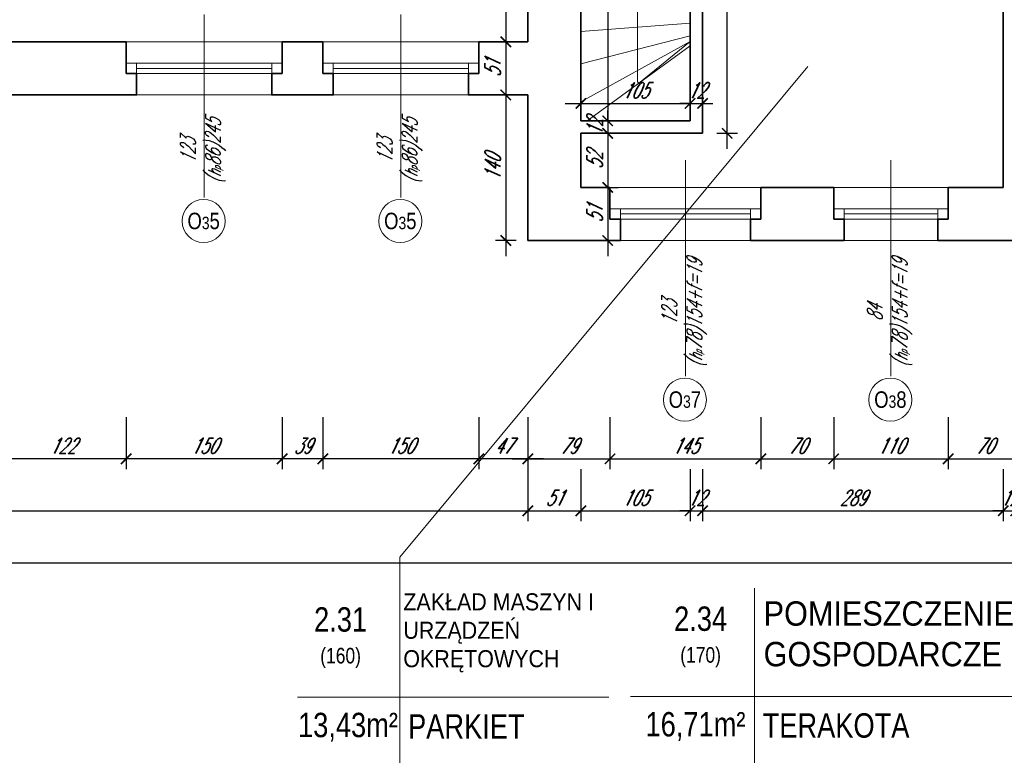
# Model space of a CAD drawing. Header units: millimetres. Extents: x 402 to 79005, y -7782 to 89952.
# Tile 104 of 256: x 23627 to 24573, y 23331 to 24038. Entities that reach past the tile are written whole.
import ezdxf

# ---------------------------------------------------------------- set-up
doc = ezdxf.new("R2010")
doc.units = ezdxf.units.MM
doc.header["$LTSCALE"] = 10
doc.layers.get('0').update_dxf_attribs({"lineweight": 0})
doc.layers.get('Defpoints').update_dxf_attribs({"color": 253})
for name, color, linetype, lineweight in [('01 parter - ściany', 253, 'Continuous', 35), ('03-01_okna', 253, 'Continuous', 15), ('03-02_schody', 253, 'Continuous', 5), ('04-1_widok', 253, 'Continuous', 5), ('05-01_wymiary', 253, 'Continuous', 5), ('05-03_opis', 253, 'Continuous', 5)]:
    doc.layers.add(name, color=color, linetype=linetype, lineweight=lineweight)
doc.styles.add('ariel', font='ARIAL.TTF', dxfattribs={"width": 0.8})
doc.styles.add('ariel_wym', font='simplex.shx', dxfattribs={"width": 0.65, "oblique": 25})
doc.dimstyles.new('ariel 50', dxfattribs={"dimtxt": 15, "dimasz": 10, "dimexe": 10, "dimexo": 0, "dimgap": 5, "dimtad": 1, "dimdec": 1, "dimrnd": 0.5, "dimtxsty": 'ariel_wym', "dimblk": 'ARCHTICK', "dimcen": 2.5, "dimdle": 15, "dimazin": 0, "dimtfac": 1, "dimtdec": 1, "dimtix": 1, "dimtmove": 0, "dimatfit": 3, "dimldrblk": 'DOT', "dimfxl": 0, "dimarcsym": 0})
doc.dimstyles.new('ariel 50 wnętrze', dxfattribs={"dimtxt": 15, "dimasz": 10, "dimexe": 10, "dimexo": 0, "dimgap": 5, "dimtad": 1, "dimdec": 1, "dimrnd": 0.5, "dimtxsty": 'ariel_wym', "dimblk": 'ARCHTICK', "dimcen": 2.5, "dimdle": 15, "dimazin": 0, "dimtfac": 1, "dimtdec": 1, "dimtix": 1, "dimtmove": 0, "dimatfit": 3, "dimldrblk": 'DOT', "dimfxl": 0, "dimarcsym": 0})

# ---------------------------------------------------------------- blocks, each defined once
blk = doc.blocks.new('_ArchTick')
at = {"color": 0, "linetype": 'ByBlock', "const_width": 0.15}
blk.add_lwpolyline([(-0.5, -0.5), (0.5, 0.5)], dxfattribs=at)
blk = doc.blocks.new('*D2144')
at = {"layer": '05-01_wymiary', "color": 0, "lineweight": -2}
for p, q in [((24115, 23655.74), (24115, 23605.74)), ((24194, 23655.74), (24194, 23605.74)), ((24100, 23615.74), (24209, 23615.74))]:
    blk.add_line(p, q, dxfattribs=at)
at = {"layer": 'Defpoints', "color": 0}
for p in [(24194, 23876.69), (24115, 23825.69), (24194, 23615.74)]:
    blk.add_point(p, dxfattribs=at)
at = {"layer": '05-01_wymiary', "color": 0, "lineweight": -2, "xscale": 10, "yscale": 10, "zscale": 10, "rotation": 180}
blk.add_blockref('_ArchTick', (24115, 23615.74), dxfattribs=at)
at = {"layer": '05-01_wymiary', "color": 0, "lineweight": -2, "xscale": 10, "yscale": 10, "zscale": 10}
blk.add_blockref('_ArchTick', (24194, 23615.74), dxfattribs=at)
at = {"layer": '05-01_wymiary', "color": 0, "insert": (24154.5, 23628.24), "char_height": 15, "attachment_point": 5, "style": 'ariel_wym'}
blk.add_mtext('79', dxfattribs=at)
blk = doc.blocks.new('_Dot')
at = {"color": 0, "linetype": 'ByBlock', "lineweight": -2}
blk.add_line((-0.5, 0), (-1, 0), dxfattribs=at)
at = {"color": 0, "linetype": 'ByBlock', "const_width": 0.5}
blk.add_lwpolyline([(-0.25, 0, 1), (0.25, 0, 1)], format="xyb", close=True, dxfattribs=at)
blk = doc.blocks.new('*D2145')
at = {"layer": '05-01_wymiary', "color": 0, "lineweight": -2}
for p, q in [((24194, 23655.74), (24194, 23605.74)), ((24339, 23655.74), (24339, 23605.74)), ((24179, 23615.74), (24354, 23615.74))]:
    blk.add_line(p, q, dxfattribs=at)
at = {"layer": 'Defpoints', "color": 0}
for p in [(24194, 23876.69), (24339, 23876.69), (24339, 23615.74)]:
    blk.add_point(p, dxfattribs=at)
at = {"layer": '05-01_wymiary', "color": 0, "lineweight": -2, "xscale": 10, "yscale": 10, "zscale": 10, "rotation": 180}
blk.add_blockref('_ArchTick', (24194, 23615.74), dxfattribs=at)
at = {"layer": '05-01_wymiary', "color": 0, "lineweight": -2, "xscale": 10, "yscale": 10, "zscale": 10}
blk.add_blockref('_ArchTick', (24339, 23615.74), dxfattribs=at)
at = {"layer": '05-01_wymiary', "color": 0, "insert": (24266.5, 23628.24), "char_height": 15, "attachment_point": 5, "style": 'ariel_wym'}
blk.add_mtext('145', dxfattribs=at)
blk = doc.blocks.new('*D2146')
at = {"layer": '05-01_wymiary', "color": 0, "lineweight": -2}
for p, q in [((24339, 23655.74), (24339, 23605.74)), ((24409, 23655.74), (24409, 23605.74)), ((24324, 23615.74), (24424, 23615.74))]:
    blk.add_line(p, q, dxfattribs=at)
at = {"layer": 'Defpoints', "color": 0}
for p in [(24339, 23876.69), (24409, 23876.69), (24409, 23615.74)]:
    blk.add_point(p, dxfattribs=at)
at = {"layer": '05-01_wymiary', "color": 0, "lineweight": -2, "xscale": 10, "yscale": 10, "zscale": 10, "rotation": 180}
blk.add_blockref('_ArchTick', (24339, 23615.74), dxfattribs=at)
at = {"layer": '05-01_wymiary', "color": 0, "lineweight": -2, "xscale": 10, "yscale": 10, "zscale": 10}
blk.add_blockref('_ArchTick', (24409, 23615.74), dxfattribs=at)
at = {"layer": '05-01_wymiary', "color": 0, "insert": (24374, 23628.24), "char_height": 15, "attachment_point": 5, "style": 'ariel_wym'}
blk.add_mtext('70', dxfattribs=at)
blk = doc.blocks.new('*D2147')
at = {"layer": '05-01_wymiary', "color": 0, "lineweight": -2}
for p, q in [((24409, 23655.74), (24409, 23605.74)), ((24519, 23655.74), (24519, 23605.74)), ((24394, 23615.74), (24534, 23615.74))]:
    blk.add_line(p, q, dxfattribs=at)
at = {"layer": 'Defpoints', "color": 0}
for p in [(24409, 23876.69), (24519, 23876.69), (24519, 23615.74)]:
    blk.add_point(p, dxfattribs=at)
at = {"layer": '05-01_wymiary', "color": 0, "lineweight": -2, "xscale": 10, "yscale": 10, "zscale": 10, "rotation": 180}
blk.add_blockref('_ArchTick', (24409, 23615.74), dxfattribs=at)
at = {"layer": '05-01_wymiary', "color": 0, "lineweight": -2, "xscale": 10, "yscale": 10, "zscale": 10}
blk.add_blockref('_ArchTick', (24519, 23615.74), dxfattribs=at)
at = {"layer": '05-01_wymiary', "color": 0, "insert": (24464, 23628.24), "char_height": 15, "attachment_point": 5, "style": 'ariel_wym'}
blk.add_mtext('110', dxfattribs=at)
blk = doc.blocks.new('*D2148')
at = {"layer": '05-01_wymiary', "color": 0, "lineweight": -2}
for p, q in [((24519, 23655.74), (24519, 23605.74)), ((24589, 23655.74), (24589, 23605.74)), ((24504, 23615.74), (24604, 23615.74))]:
    blk.add_line(p, q, dxfattribs=at)
at = {"layer": 'Defpoints', "color": 0}
for p in [(24519, 23876.69), (24589, 23876.69), (24589, 23615.74)]:
    blk.add_point(p, dxfattribs=at)
at = {"layer": '05-01_wymiary', "color": 0, "lineweight": -2, "xscale": 10, "yscale": 10, "zscale": 10, "rotation": 180}
blk.add_blockref('_ArchTick', (24519, 23615.74), dxfattribs=at)
at = {"layer": '05-01_wymiary', "color": 0, "lineweight": -2, "xscale": 10, "yscale": 10, "zscale": 10}
blk.add_blockref('_ArchTick', (24589, 23615.74), dxfattribs=at)
at = {"layer": '05-01_wymiary', "color": 0, "insert": (24554, 23628.24), "char_height": 15, "attachment_point": 5, "style": 'ariel_wym'}
blk.add_mtext('70', dxfattribs=at)
blk = doc.blocks.new('*D2170')
at = {"layer": '05-01_wymiary', "color": 0, "lineweight": -2}
for p, q in [((24068, 23655.74), (24068, 23605.74)), ((24115, 23655.74), (24115, 23605.74)), ((24130, 23615.74), (24053, 23615.74))]:
    blk.add_line(p, q, dxfattribs=at)
at = {"layer": 'Defpoints', "color": 0}
for p in [(24068, 24016.69), (24115, 23825.69), (24068, 23615.74)]:
    blk.add_point(p, dxfattribs=at)
at = {"layer": '05-01_wymiary', "color": 0, "lineweight": -2, "xscale": 10, "yscale": 10, "zscale": 10, "rotation": 180}
blk.add_blockref('_ArchTick', (24068, 23615.74), dxfattribs=at)
at = {"layer": '05-01_wymiary', "color": 0, "lineweight": -2, "xscale": 10, "yscale": 10, "zscale": 10}
blk.add_blockref('_ArchTick', (24115, 23615.74), dxfattribs=at)
at = {"layer": '05-01_wymiary', "color": 0, "insert": (24091.5, 23628.24), "char_height": 15, "attachment_point": 5, "style": 'ariel_wym'}
blk.add_mtext('47', dxfattribs=at)
blk = doc.blocks.new('*D2171')
at = {"layer": '05-01_wymiary', "color": 0, "lineweight": -2}
for p, q in [((23918, 23655.74), (23918, 23605.74)), ((24068, 23655.74), (24068, 23605.74)), ((24083, 23615.74), (23903, 23615.74))]:
    blk.add_line(p, q, dxfattribs=at)
at = {"layer": 'Defpoints', "color": 0}
for p in [(23918, 24016.69), (24068, 24016.69), (23918, 23615.74)]:
    blk.add_point(p, dxfattribs=at)
at = {"layer": '05-01_wymiary', "color": 0, "lineweight": -2, "xscale": 10, "yscale": 10, "zscale": 10, "rotation": 180}
blk.add_blockref('_ArchTick', (23918, 23615.74), dxfattribs=at)
at = {"layer": '05-01_wymiary', "color": 0, "lineweight": -2, "xscale": 10, "yscale": 10, "zscale": 10}
blk.add_blockref('_ArchTick', (24068, 23615.74), dxfattribs=at)
at = {"layer": '05-01_wymiary', "color": 0, "insert": (23993, 23628.24), "char_height": 15, "attachment_point": 5, "style": 'ariel_wym'}
blk.add_mtext('150', dxfattribs=at)
blk = doc.blocks.new('*D2172')
at = {"layer": '05-01_wymiary', "color": 0, "lineweight": -2}
for p, q in [((23879, 23655.74), (23879, 23605.74)), ((23918, 23655.74), (23918, 23605.74)), ((23933, 23615.74), (23864, 23615.74))]:
    blk.add_line(p, q, dxfattribs=at)
at = {"layer": 'Defpoints', "color": 0}
for p in [(23879, 24016.69), (23918, 24016.69), (23879, 23615.74)]:
    blk.add_point(p, dxfattribs=at)
at = {"layer": '05-01_wymiary', "color": 0, "lineweight": -2, "xscale": 10, "yscale": 10, "zscale": 10, "rotation": 180}
blk.add_blockref('_ArchTick', (23879, 23615.74), dxfattribs=at)
at = {"layer": '05-01_wymiary', "color": 0, "lineweight": -2, "xscale": 10, "yscale": 10, "zscale": 10}
blk.add_blockref('_ArchTick', (23918, 23615.74), dxfattribs=at)
at = {"layer": '05-01_wymiary', "color": 0, "insert": (23898.5, 23628.24), "char_height": 15, "attachment_point": 5, "style": 'ariel_wym'}
blk.add_mtext('39', dxfattribs=at)
blk = doc.blocks.new('*D2173')
at = {"layer": '05-01_wymiary', "color": 0, "lineweight": -2}
for p, q in [((23729, 23655.74), (23729, 23605.74)), ((23879, 23655.74), (23879, 23605.74)), ((23894, 23615.74), (23714, 23615.74))]:
    blk.add_line(p, q, dxfattribs=at)
at = {"layer": 'Defpoints', "color": 0}
for p in [(23729, 24016.69), (23879, 24016.69), (23729, 23615.74)]:
    blk.add_point(p, dxfattribs=at)
at = {"layer": '05-01_wymiary', "color": 0, "lineweight": -2, "xscale": 10, "yscale": 10, "zscale": 10, "rotation": 180}
blk.add_blockref('_ArchTick', (23729, 23615.74), dxfattribs=at)
at = {"layer": '05-01_wymiary', "color": 0, "lineweight": -2, "xscale": 10, "yscale": 10, "zscale": 10}
blk.add_blockref('_ArchTick', (23879, 23615.74), dxfattribs=at)
at = {"layer": '05-01_wymiary', "color": 0, "insert": (23804, 23628.24), "char_height": 15, "attachment_point": 5, "style": 'ariel_wym'}
blk.add_mtext('150', dxfattribs=at)
blk = doc.blocks.new('*D2174')
at = {"layer": '05-01_wymiary', "color": 0, "lineweight": -2}
for p, q in [((23607.04, 23655.74), (23607.04, 23605.74)), ((23729, 23655.74), (23729, 23605.74)), ((23744, 23615.74), (23592.04, 23615.74))]:
    blk.add_line(p, q, dxfattribs=at)
at = {"layer": 'Defpoints', "color": 0}
for p in [(23607.04, 24016.69), (23729, 24016.69), (23607.04, 23615.74)]:
    blk.add_point(p, dxfattribs=at)
at = {"layer": '05-01_wymiary', "color": 0, "lineweight": -2, "xscale": 10, "yscale": 10, "zscale": 10, "rotation": 180}
blk.add_blockref('_ArchTick', (23607.04, 23615.74), dxfattribs=at)
at = {"layer": '05-01_wymiary', "color": 0, "lineweight": -2, "xscale": 10, "yscale": 10, "zscale": 10}
blk.add_blockref('_ArchTick', (23729, 23615.74), dxfattribs=at)
at = {"layer": '05-01_wymiary', "color": 0, "insert": (23668.02, 23628.24), "char_height": 15, "attachment_point": 5, "style": 'ariel_wym'}
blk.add_mtext('122', dxfattribs=at)
blk = doc.blocks.new('*D2181')
at = {"layer": '05-01_wymiary', "color": 0, "lineweight": -2}
for p, q in [((22958.88, 23605.74), (22958.88, 23555.74)), ((24115, 23605.74), (24115, 23555.74)), ((22943.88, 23565.74), (24130, 23565.74))]:
    blk.add_line(p, q, dxfattribs=at)
at = {"layer": 'Defpoints', "color": 0}
for p in [(22958.88, 24016.69), (24115, 24016.69), (24115, 23565.74)]:
    blk.add_point(p, dxfattribs=at)
at = {"layer": '05-01_wymiary', "color": 0, "lineweight": -2, "xscale": 10, "yscale": 10, "zscale": 10, "rotation": 180}
blk.add_blockref('_ArchTick', (22958.88, 23565.74), dxfattribs=at)
at = {"layer": '05-01_wymiary', "color": 0, "lineweight": -2, "xscale": 10, "yscale": 10, "zscale": 10}
blk.add_blockref('_ArchTick', (24115, 23565.74), dxfattribs=at)
at = {"layer": '05-01_wymiary', "color": 0, "insert": (23536.94, 23578.24), "char_height": 15, "attachment_point": 5, "style": 'ariel_wym'}
blk.add_mtext('1156', dxfattribs=at)
blk = doc.blocks.new('*D2182')
at = {"layer": '05-01_wymiary', "color": 0, "lineweight": -2}
for p, q in [((24115, 23605.74), (24115, 23555.74)), ((24166, 23605.74), (24166, 23555.74)), ((24100, 23565.74), (24181, 23565.74))]:
    blk.add_line(p, q, dxfattribs=at)
at = {"layer": 'Defpoints', "color": 0}
for p in [(24115, 24016.69), (24166, 23876.69), (24166, 23565.74)]:
    blk.add_point(p, dxfattribs=at)
at = {"layer": '05-01_wymiary', "color": 0, "lineweight": -2, "xscale": 10, "yscale": 10, "zscale": 10, "rotation": 180}
blk.add_blockref('_ArchTick', (24115, 23565.74), dxfattribs=at)
at = {"layer": '05-01_wymiary', "color": 0, "lineweight": -2, "xscale": 10, "yscale": 10, "zscale": 10}
blk.add_blockref('_ArchTick', (24166, 23565.74), dxfattribs=at)
at = {"layer": '05-01_wymiary', "color": 0, "insert": (24140.5, 23578.24), "char_height": 15, "attachment_point": 5, "style": 'ariel_wym'}
blk.add_mtext('51', dxfattribs=at)
blk = doc.blocks.new('*D2183')
at = {"layer": '05-01_wymiary', "color": 0, "lineweight": -2}
for p, q in [((24166, 23605.74), (24166, 23555.74)), ((24271, 23605.74), (24271, 23555.74)), ((24151, 23565.74), (24286, 23565.74))]:
    blk.add_line(p, q, dxfattribs=at)
at = {"layer": 'Defpoints', "color": 0}
for p in [(24271, 23940.75), (24166, 23876.69), (24271, 23565.74)]:
    blk.add_point(p, dxfattribs=at)
at = {"layer": '05-01_wymiary', "color": 0, "lineweight": -2, "xscale": 10, "yscale": 10, "zscale": 10, "rotation": 180}
blk.add_blockref('_ArchTick', (24166, 23565.74), dxfattribs=at)
at = {"layer": '05-01_wymiary', "color": 0, "lineweight": -2, "xscale": 10, "yscale": 10, "zscale": 10}
blk.add_blockref('_ArchTick', (24271, 23565.74), dxfattribs=at)
at = {"layer": '05-01_wymiary', "color": 0, "insert": (24218.5, 23578.24), "char_height": 15, "attachment_point": 5, "style": 'ariel_wym'}
blk.add_mtext('105', dxfattribs=at)
blk = doc.blocks.new('*D2184')
at = {"layer": '05-01_wymiary', "color": 0, "lineweight": -2}
for p, q in [((24271, 23605.74), (24271, 23555.74)), ((24283, 23605.74), (24283, 23555.74)), ((24271, 23565.74), (24261, 23565.74)), ((24271, 23565.74), (24283, 23565.74)), ((24283, 23565.74), (24293, 23565.74))]:
    blk.add_line(p, q, dxfattribs=at)
at = {"layer": 'Defpoints', "color": 0}
for p in [(24271, 23940.75), (24283, 23928.75), (24283, 23565.74)]:
    blk.add_point(p, dxfattribs=at)
at = {"layer": '05-01_wymiary', "color": 0, "lineweight": -2, "xscale": 10, "yscale": 10, "zscale": 10}
blk.add_blockref('_ArchTick', (24271, 23565.74), dxfattribs=at)
at = {"layer": '05-01_wymiary', "color": 0, "lineweight": -2, "xscale": 10, "yscale": 10, "zscale": 10, "rotation": 180}
blk.add_blockref('_ArchTick', (24283, 23565.74), dxfattribs=at)
at = {"layer": '05-01_wymiary', "color": 0, "insert": (24277, 23578.24), "char_height": 15, "attachment_point": 5, "style": 'ariel_wym'}
blk.add_mtext('12', dxfattribs=at)
blk = doc.blocks.new('*D2185')
at = {"layer": '05-01_wymiary', "color": 0, "lineweight": -2}
for p, q in [((24283, 23605.74), (24283, 23555.74)), ((24572, 23605.74), (24572, 23555.74)), ((24268, 23565.74), (24587, 23565.74))]:
    blk.add_line(p, q, dxfattribs=at)
at = {"layer": 'Defpoints', "color": 0}
for p in [(24283, 23928.75), (24572, 23876.69), (24572, 23565.74)]:
    blk.add_point(p, dxfattribs=at)
at = {"layer": '05-01_wymiary', "color": 0, "lineweight": -2, "xscale": 10, "yscale": 10, "zscale": 10, "rotation": 180}
blk.add_blockref('_ArchTick', (24283, 23565.74), dxfattribs=at)
at = {"layer": '05-01_wymiary', "color": 0, "lineweight": -2, "xscale": 10, "yscale": 10, "zscale": 10}
blk.add_blockref('_ArchTick', (24572, 23565.74), dxfattribs=at)
at = {"layer": '05-01_wymiary', "color": 0, "insert": (24427.5, 23578.24), "char_height": 15, "attachment_point": 5, "style": 'ariel_wym'}
blk.add_mtext('289', dxfattribs=at)
blk = doc.blocks.new('*D2186')
at = {"layer": '05-01_wymiary', "color": 0, "lineweight": -2}
for p, q in [((24572, 23605.74), (24572, 23555.74)), ((24584, 23605.74), (24584, 23555.74)), ((24572, 23565.74), (24562, 23565.74)), ((24572, 23565.74), (24584, 23565.74)), ((24584, 23565.74), (24594, 23565.74))]:
    blk.add_line(p, q, dxfattribs=at)
at = {"layer": 'Defpoints', "color": 0}
for p in [(24572, 23876.69), (24584, 23876.69), (24584, 23565.74)]:
    blk.add_point(p, dxfattribs=at)
at = {"layer": '05-01_wymiary', "color": 0, "lineweight": -2, "xscale": 10, "yscale": 10, "zscale": 10}
blk.add_blockref('_ArchTick', (24572, 23565.74), dxfattribs=at)
at = {"layer": '05-01_wymiary', "color": 0, "lineweight": -2, "xscale": 10, "yscale": 10, "zscale": 10, "rotation": 180}
blk.add_blockref('_ArchTick', (24584, 23565.74), dxfattribs=at)
at = {"layer": '05-01_wymiary', "color": 0, "insert": (24578, 23578.24), "char_height": 15, "attachment_point": 5, "style": 'ariel_wym'}
blk.add_mtext('12', dxfattribs=at)
blk = doc.blocks.new('*D2187')
at = {"layer": '05-01_wymiary', "color": 0, "lineweight": -2}
for p, q in [((24584, 23605.74), (24584, 23555.74)), ((24920, 23605.74), (24920, 23555.74)), ((24569, 23565.74), (24935, 23565.74))]:
    blk.add_line(p, q, dxfattribs=at)
at = {"layer": 'Defpoints', "color": 0}
for p in [(24584, 23876.69), (24920, 23876.69), (24920, 23565.74)]:
    blk.add_point(p, dxfattribs=at)
at = {"layer": '05-01_wymiary', "color": 0, "lineweight": -2, "xscale": 10, "yscale": 10, "zscale": 10, "rotation": 180}
blk.add_blockref('_ArchTick', (24584, 23565.74), dxfattribs=at)
at = {"layer": '05-01_wymiary', "color": 0, "lineweight": -2, "xscale": 10, "yscale": 10, "zscale": 10}
blk.add_blockref('_ArchTick', (24920, 23565.74), dxfattribs=at)
at = {"layer": '05-01_wymiary', "color": 0, "insert": (24752, 23578.24), "char_height": 15, "attachment_point": 5, "style": 'ariel_wym'}
blk.add_mtext('336', dxfattribs=at)
blk = doc.blocks.new('*D2198')
at = {"layer": '05-01_wymiary', "color": 0, "lineweight": -2}
for p, q in [((22962.45, 23555.74), (22962.45, 23505.74)), ((26777, 23555.74), (26777, 23505.74)), ((22947.45, 23515.74), (26792, 23515.74))]:
    blk.add_line(p, q, dxfattribs=at)
at = {"layer": 'Defpoints', "color": 0}
for p in [(22962.45, 23965.69), (26777, 23965.69), (26777, 23515.74)]:
    blk.add_point(p, dxfattribs=at)
at = {"layer": '05-01_wymiary', "color": 0, "lineweight": -2, "xscale": 10, "yscale": 10, "zscale": 10, "rotation": 180}
blk.add_blockref('_ArchTick', (22962.45, 23515.74), dxfattribs=at)
at = {"layer": '05-01_wymiary', "color": 0, "lineweight": -2, "xscale": 10, "yscale": 10, "zscale": 10}
blk.add_blockref('_ArchTick', (26777, 23515.74), dxfattribs=at)
at = {"layer": '05-01_wymiary', "color": 0, "insert": (24869.72, 23529.67), "char_height": 15, "attachment_point": 5, "style": 'ariel_wym'}
blk.add_mtext('3814,5', dxfattribs=at)
blk = doc.blocks.new('*D2368')
at = {"layer": '05-01_wymiary', "color": 0, "lineweight": -2}
for p, q in [((24093.88, 24548.69), (24093.88, 24001.69)), ((24103.88, 24533.69), (24083.88, 24533.69)), ((24103.88, 24016.69), (24083.88, 24016.69))]:
    blk.add_line(p, q, dxfattribs=at)
at = {"layer": 'Defpoints', "color": 0}
for p in [(24115, 24533.69), (24093.88, 24016.69), (24115, 24016.69)]:
    blk.add_point(p, dxfattribs=at)
at = {"layer": '05-01_wymiary', "color": 0, "lineweight": -2, "xscale": 10, "yscale": 10, "zscale": 10}
for p, rotation in [((24093.88, 24533.69), 90), ((24093.88, 24016.69), 270)]:
    blk.add_blockref('_ArchTick', p, dxfattribs=dict(at, rotation=rotation))
at = {"layer": '05-01_wymiary', "color": 0, "insert": (24081.38, 24275.19), "char_height": 15, "attachment_point": 5, "rotation": 90, "style": 'ariel_wym'}
blk.add_mtext('517', dxfattribs=at)
blk = doc.blocks.new('*D2369')
at = {"layer": '05-01_wymiary', "color": 0, "lineweight": -2}
for p, q in [((24093.88, 24031.69), (24093.88, 23950.69)), ((24103.88, 24016.69), (24083.88, 24016.69)), ((24103.88, 23965.69), (24083.88, 23965.69))]:
    blk.add_line(p, q, dxfattribs=at)
at = {"layer": 'Defpoints', "color": 0}
for p in [(24115, 24016.69), (24093.88, 23965.69), (24115, 23965.69)]:
    blk.add_point(p, dxfattribs=at)
at = {"layer": '05-01_wymiary', "color": 0, "lineweight": -2, "xscale": 10, "yscale": 10, "zscale": 10}
for p, rotation in [((24093.88, 24016.69), 90), ((24093.88, 23965.69), 270)]:
    blk.add_blockref('_ArchTick', p, dxfattribs=dict(at, rotation=rotation))
at = {"layer": '05-01_wymiary', "color": 0, "insert": (24081.38, 23991.19), "char_height": 15, "attachment_point": 5, "rotation": 90, "style": 'ariel_wym'}
blk.add_mtext('51', dxfattribs=at)
blk = doc.blocks.new('*D2370')
at = {"layer": '05-01_wymiary', "color": 0, "lineweight": -2}
for p, q in [((24093.88, 23980.69), (24093.88, 23810.69)), ((24103.88, 23965.69), (24083.88, 23965.69)), ((24103.88, 23825.69), (24083.88, 23825.69))]:
    blk.add_line(p, q, dxfattribs=at)
at = {"layer": 'Defpoints', "color": 0}
for p in [(24115, 23965.69), (24093.88, 23825.69), (24115, 23825.69)]:
    blk.add_point(p, dxfattribs=at)
at = {"layer": '05-01_wymiary', "color": 0, "lineweight": -2, "xscale": 10, "yscale": 10, "zscale": 10}
for p, rotation in [((24093.88, 23965.69), 90), ((24093.88, 23825.69), 270)]:
    blk.add_blockref('_ArchTick', p, dxfattribs=dict(at, rotation=rotation))
at = {"layer": '05-01_wymiary', "color": 0, "insert": (24081.38, 23895.69), "char_height": 15, "attachment_point": 5, "rotation": 90, "style": 'ariel_wym'}
blk.add_mtext('140', dxfattribs=at)
blk = doc.blocks.new('*D2374')
at = {"layer": '05-01_wymiary', "color": 0, "lineweight": -2}
for p, q in [((24191.82, 24291.69), (24191.82, 23925.75)), ((24181.82, 24276.69), (24201.82, 24276.69)), ((24181.82, 23940.75), (24201.82, 23940.75))]:
    blk.add_line(p, q, dxfattribs=at)
at = {"layer": 'Defpoints', "color": 0}
for p in [(24166, 24276.69), (24166, 23940.75), (24191.82, 23940.75)]:
    blk.add_point(p, dxfattribs=at)
at = {"layer": '05-01_wymiary', "color": 0, "lineweight": -2, "xscale": 10, "yscale": 10, "zscale": 10}
for p, rotation in [((24191.82, 24276.69), 90), ((24191.82, 23940.75), 270)]:
    blk.add_blockref('_ArchTick', p, dxfattribs=dict(at, rotation=rotation))
at = {"layer": '05-01_wymiary', "color": 0, "insert": (24179.32, 24108.72), "char_height": 15, "attachment_point": 5, "rotation": 90, "style": 'ariel_wym'}
blk.add_mtext('336', dxfattribs=at)
blk = doc.blocks.new('*D2375')
at = {"layer": '05-01_wymiary', "color": 0, "lineweight": -2}
for p, q in [((24191.82, 23940.75), (24191.82, 23950.75)), ((24181.82, 23940.75), (24201.82, 23940.75)), ((24191.82, 23940.75), (24191.82, 23928.75)), ((24181.82, 23928.75), (24201.82, 23928.75)), ((24191.82, 23928.75), (24191.82, 23918.75))]:
    blk.add_line(p, q, dxfattribs=at)
at = {"layer": 'Defpoints', "color": 0}
for p in [(24166, 23940.75), (24166, 23928.75), (24191.82, 23928.75)]:
    blk.add_point(p, dxfattribs=at)
at = {"layer": '05-01_wymiary', "color": 0, "lineweight": -2, "xscale": 10, "yscale": 10, "zscale": 10}
for p, rotation in [((24191.82, 23940.75), 270), ((24191.82, 23928.75), 90)]:
    blk.add_blockref('_ArchTick', p, dxfattribs=dict(at, rotation=rotation))
at = {"layer": '05-01_wymiary', "color": 0, "insert": (24179.32, 23934.75), "char_height": 15, "attachment_point": 5, "rotation": 90, "style": 'ariel_wym'}
blk.add_mtext('12', dxfattribs=at)
blk = doc.blocks.new('*D2376')
at = {"layer": '05-01_wymiary', "color": 0, "lineweight": -2}
for p, q in [((24191.82, 23943.75), (24191.82, 23861.69)), ((24181.82, 23928.75), (24201.82, 23928.75)), ((24181.82, 23876.69), (24201.82, 23876.69))]:
    blk.add_line(p, q, dxfattribs=at)
at = {"layer": 'Defpoints', "color": 0}
for p in [(24166, 23928.75), (24166, 23876.69), (24191.82, 23876.69)]:
    blk.add_point(p, dxfattribs=at)
at = {"layer": '05-01_wymiary', "color": 0, "lineweight": -2, "xscale": 10, "yscale": 10, "zscale": 10}
for p, rotation in [((24191.82, 23928.75), 90), ((24191.82, 23876.69), 270)]:
    blk.add_blockref('_ArchTick', p, dxfattribs=dict(at, rotation=rotation))
at = {"layer": '05-01_wymiary', "color": 0, "insert": (24179.32, 23902.72), "char_height": 15, "attachment_point": 5, "rotation": 90, "style": 'ariel_wym'}
blk.add_mtext('52', dxfattribs=at)
blk = doc.blocks.new('*D2377')
at = {"layer": '05-01_wymiary', "color": 0, "lineweight": -2}
for p, q in [((24191.82, 23891.69), (24191.82, 23810.69)), ((24181.82, 23876.69), (24201.82, 23876.69)), ((24181.82, 23825.69), (24201.82, 23825.69))]:
    blk.add_line(p, q, dxfattribs=at)
at = {"layer": 'Defpoints', "color": 0}
for p in [(24166, 23876.69), (24115, 23825.69), (24191.82, 23825.69)]:
    blk.add_point(p, dxfattribs=at)
at = {"layer": '05-01_wymiary', "color": 0, "lineweight": -2, "xscale": 10, "yscale": 10, "zscale": 10}
for p, rotation in [((24191.82, 23876.69), 90), ((24191.82, 23825.69), 270)]:
    blk.add_blockref('_ArchTick', p, dxfattribs=dict(at, rotation=rotation))
at = {"layer": '05-01_wymiary', "color": 0, "insert": (24179.32, 23851.19), "char_height": 15, "attachment_point": 5, "rotation": 90, "style": 'ariel_wym'}
blk.add_mtext('51', dxfattribs=at)
blk = doc.blocks.new('*D2378')
at = {"layer": '05-01_wymiary', "color": 0, "lineweight": -2}
for p, q in [((24166, 23947.5), (24166, 23967.5)), ((24271, 23947.5), (24271, 23967.5)), ((24151, 23957.5), (24286, 23957.5))]:
    blk.add_line(p, q, dxfattribs=at)
at = {"layer": 'Defpoints', "color": 0}
for p in [(24271, 23957.5), (24166, 23940.75), (24271, 23940.75)]:
    blk.add_point(p, dxfattribs=at)
at = {"layer": '05-01_wymiary', "color": 0, "lineweight": -2, "xscale": 10, "yscale": 10, "zscale": 10, "rotation": 180}
blk.add_blockref('_ArchTick', (24166, 23957.5), dxfattribs=at)
at = {"layer": '05-01_wymiary', "color": 0, "lineweight": -2, "xscale": 10, "yscale": 10, "zscale": 10}
blk.add_blockref('_ArchTick', (24271, 23957.5), dxfattribs=at)
at = {"layer": '05-01_wymiary', "color": 0, "insert": (24218.5, 23970), "char_height": 15, "attachment_point": 5, "style": 'ariel_wym'}
blk.add_mtext('105', dxfattribs=at)
blk = doc.blocks.new('*D2379')
at = {"layer": '05-01_wymiary', "color": 0, "lineweight": -2}
for p, q in [((24271, 23947.5), (24271, 23967.5)), ((24283, 23947.5), (24283, 23967.5)), ((24271, 23957.5), (24261, 23957.5)), ((24271, 23957.5), (24283, 23957.5)), ((24283, 23957.5), (24293, 23957.5))]:
    blk.add_line(p, q, dxfattribs=at)
at = {"layer": 'Defpoints', "color": 0}
for p in [(24283, 23957.5), (24271, 23940.75), (24283, 23928.75)]:
    blk.add_point(p, dxfattribs=at)
at = {"layer": '05-01_wymiary', "color": 0, "lineweight": -2, "xscale": 10, "yscale": 10, "zscale": 10}
blk.add_blockref('_ArchTick', (24271, 23957.5), dxfattribs=at)
at = {"layer": '05-01_wymiary', "color": 0, "lineweight": -2, "xscale": 10, "yscale": 10, "zscale": 10, "rotation": 180}
blk.add_blockref('_ArchTick', (24283, 23957.5), dxfattribs=at)
at = {"layer": '05-01_wymiary', "color": 0, "insert": (24277, 23970), "char_height": 15, "attachment_point": 5, "style": 'ariel_wym'}
blk.add_mtext('12', dxfattribs=at)
blk = doc.blocks.new('*D2380')
at = {"layer": '05-01_wymiary', "color": 0, "lineweight": -2}
for p, q in [((24306.68, 23913.75), (24306.68, 24325.69)), ((24296.68, 24310.69), (24316.68, 24310.69)), ((24296.68, 23928.75), (24316.68, 23928.75))]:
    blk.add_line(p, q, dxfattribs=at)
at = {"layer": 'Defpoints', "color": 0}
for p in [(24283, 24310.69), (24306.68, 24310.69), (24283, 23928.75)]:
    blk.add_point(p, dxfattribs=at)
at = {"layer": '05-01_wymiary', "color": 0, "lineweight": -2, "xscale": 10, "yscale": 10, "zscale": 10}
for p, rotation in [((24306.68, 24310.69), 90), ((24306.68, 23928.75), 270)]:
    blk.add_blockref('_ArchTick', p, dxfattribs=dict(at, rotation=rotation))
at = {"layer": '05-01_wymiary', "color": 0, "insert": (24294.18, 24119.72), "char_height": 15, "attachment_point": 5, "rotation": 90, "style": 'ariel_wym'}
blk.add_mtext('382', dxfattribs=at)

msp = doc.modelspace()

# ---------------------------------------------------------------- linework, layer by layer
at = {"layer": '01 parter - ściany'}
for p, q in [((24114.997, 24016.689), (24114.997, 24533.689)), ((24165.997, 24016.689), (24165.997, 24371.673)), ((24282.997, 23928.747), (24282.997, 24310.689)), ((24571.997, 23876.689), (24571.997, 24310.689)), ((24270.997, 23940.747), (24270.997, 24305.75)), ((23728.997, 24016.689), (23607.041, 24016.689)), ((23728.997, 24016.689), (23728.997, 23986.189)), ((23917.997, 24016.689), (23878.997, 24016.689)), ((23878.997, 24016.689), (23878.997, 23986.189)), ((23917.997, 24016.689), (23917.997, 23986.189)), ((24067.997, 24016.689), (24067.997, 23986.189)), ((24067.997, 24016.689), (24114.997, 24016.689)), ((24165.997, 23940.747), (24165.997, 24016.689)), ((23728.997, 23965.689), (23607.041, 23965.689)), ((23917.997, 23965.689), (23878.997, 23965.689)), ((24067.997, 23965.689), (24114.997, 23965.689)), ((24114.997, 23825.689), (24114.997, 23965.689)), ((24165.997, 23940.747), (24270.997, 23940.747)), ((24165.997, 23876.689), (24165.997, 23928.747)), ((24165.997, 23928.747), (24282.997, 23928.747)), ((24165.997, 23876.689), (24193.997, 23876.689)), ((24193.997, 23876.689), (24193.997, 23846.189)), ((24338.997, 23876.689), (24338.997, 23846.189)), ((24338.997, 23876.689), (24338.997, 23846.189)), ((24338.997, 23876.689), (24408.997, 23876.689)), ((24408.997, 23876.689), (24408.997, 23846.189)), ((24518.997, 23876.689), (24518.997, 23846.189)), ((24518.997, 23876.689), (24571.997, 23876.689)), ((24193.997, 23846.189), (24203.997, 23846.189)), ((24203.997, 23846.189), (24203.997, 23825.689)), ((24338.997, 23846.189), (24328.997, 23846.189)), ((24328.997, 23846.189), (24328.997, 23825.689)), ((24408.997, 23846.189), (24418.997, 23846.189)), ((24418.997, 23846.189), (24418.997, 23825.689)), ((24518.997, 23846.189), (24508.997, 23846.189)), ((24508.997, 23846.189), (24508.997, 23825.689)), ((24114.997, 23825.689), (24203.997, 23825.689)), ((24328.997, 23825.689), (24418.997, 23825.689)), ((24508.997, 23825.689), (24598.997, 23825.689))]:
    msp.add_line(p, q, dxfattribs=at)
for points in [[(23728.997, 23986.189), (23738.997, 23986.189), (23738.997, 23965.689), (23728.997, 23965.689)], [(23878.997, 23986.189), (23868.997, 23986.189), (23868.997, 23965.689), (23878.997, 23965.689)], [(23917.997, 23986.189), (23927.997, 23986.189), (23927.997, 23965.689), (23917.997, 23965.689)], [(24067.997, 23986.189), (24057.997, 23986.189), (24057.997, 23965.689), (24067.997, 23965.689)]]:
    msp.add_lwpolyline(points, dxfattribs=at)
at = {"layer": '03-01_okna', "linetype": 'Continuous', "lineweight": 0}
for p, q in [((23878.997, 23996.189), (23728.997, 23996.189)), ((23738.997, 23986.189), (23738.997, 23996.189)), ((23868.997, 23991.189), (23738.997, 23991.189)), ((23868.997, 23986.189), (23868.997, 23996.189)), ((24067.997, 23996.189), (23917.997, 23996.189)), ((23927.997, 23986.189), (23927.997, 23996.189)), ((24057.997, 23991.189), (23927.997, 23991.189)), ((24057.997, 23986.189), (24057.997, 23996.189)), ((23878.997, 23986.189), (23728.997, 23986.189)), ((23738.997, 23986.189), (23743.997, 23986.189)), ((23868.997, 23986.189), (23863.997, 23986.189)), ((24067.997, 23986.189), (23917.997, 23986.189)), ((23927.997, 23986.189), (23932.997, 23986.189)), ((24057.997, 23986.189), (24052.997, 23986.189)), ((23728.997, 23965.689), (23878.997, 23965.689)), ((23917.997, 23965.689), (24067.997, 23965.689)), ((24193.997, 23856.189), (24338.997, 23856.189)), ((24203.997, 23856.189), (24203.997, 23846.189)), ((24203.997, 23851.189), (24328.997, 23851.189)), ((24328.997, 23856.189), (24328.997, 23846.189)), ((24408.997, 23856.189), (24518.997, 23856.189)), ((24418.997, 23856.189), (24418.997, 23846.189)), ((24418.997, 23851.189), (24508.997, 23851.189)), ((24508.997, 23856.189), (24508.997, 23846.189)), ((24193.997, 23846.189), (24338.997, 23846.189)), ((24408.997, 23846.189), (24508.997, 23846.189)), ((24203.997, 23825.689), (24328.997, 23825.689)), ((24418.997, 23825.689), (24508.997, 23825.689))]:
    msp.add_line(p, q, dxfattribs=at)
at = {"layer": '03-02_schody'}
for p, q in [((24220.374, 24153.646), (24220.374, 23978.214)), ((24165.997, 24026.539), (24270.997, 24034.791)), ((24165.997, 23995.719), (24270.997, 24022.553)), ((24165.997, 23959.179), (24270.997, 24017.179)), ((24270.997, 24012.762), (24172.065, 23940.747)), ((24221.531, 23976.755), (24270.997, 24017.179))]:
    msp.add_line(p, q, dxfattribs=at)
msp.add_arc((24270.997, 24017.179), 63.883, 217.58553, 219.255948, dxfattribs=at)
at = {"layer": '04-1_widok'}
for p, q in [((23728.997, 24016.689), (23878.997, 24016.689)), ((23917.997, 24016.689), (24067.997, 24016.689)), ((24338.997, 23876.689), (24193.997, 23876.689)), ((24518.997, 23876.689), (24408.997, 23876.689))]:
    msp.add_line(p, q, dxfattribs=at)
at = {"layer": '05-03_opis', "lineweight": 0}
for p, q in [((23803.997, 24043.073), (23803.997, 23867.056)), ((23992.997, 24043.073), (23992.997, 23867.056)), ((24266.497, 23903.073), (24266.497, 23695.266)), ((24463.997, 23903.073), (24463.997, 23695.266))]:
    msp.add_line(p, q, dxfattribs=at)
at = {"layer": '05-03_opis'}
for p, q in [((23991.938, 23521.285), (24384.26, 23993.137)), ((23991.938, 23521.285), (23991.938, 23269.241)), ((24333.061, 23491.378), (24333.061, 22544.944)), ((23893.655, 23386.506), (24192.787, 23386.506)), ((24213.842, 23387.229), (24583.699, 23387.229))]:
    msp.add_line(p, q, dxfattribs=at)
at = {"layer": '05-03_opis', "lineweight": 0}
for centre in [(23803.497, 23844.367), (23992.497, 23844.367), (24265.997, 23672.577), (24463.497, 23672.577)]:
    msp.add_circle(centre, 20.689, dxfattribs=at)

# ---------------------------------------------------------------- texts
at = {"layer": '05-03_opis', "lineweight": 0, "char_height": 14.4, "attachment_point": 5, "rotation": 90, "style": 'ariel_wym'}
for s, insert, width in [('123\\P({\\H0.8333x;h\\H0.6x;p}86)245', (23802.927, 23911.939), 62.66128), ('123\\P({\\H0.8333x;h\\H0.6x;p}86)245', (23991.927, 23911.939), 62.66128), ('123\\P({\\H0.8333x;h\\H0.6x;p}78)154+f=19', (24265.427, 23756.044), 94.45106), ('84\\P({\\H0.8333x;h\\H0.6x;p}78)154+f=19', (24462.927, 23756.044), 94.45106)]:
    msp.add_mtext(s, dxfattribs=dict(at, insert=insert, width=width))
at = {"layer": '05-03_opis', "lineweight": 0, "char_height": 15.84, "width": 75.19353, "attachment_point": 5, "style": 'ariel'}
for s, insert in [('O{\\H0.7576x;3}5', (23803.497, 23844.367)), ('O{\\H0.7576x;3}5', (23992.497, 23844.367)), ('O{\\H0.7576x;3}7', (24265.997, 23672.577)), ('O{\\H0.7576x;3}8', (24463.497, 23672.577))]:
    msp.add_mtext(s, dxfattribs=dict(at, insert=insert))
at = {"layer": '05-03_opis', "style": 'ariel'}
for s, insert, char_height, width, attachment_point in [('\\W0.9;{\\fArial|b0|i0|c238|p34;ZAKŁAD MASZYN I URZĄDZEŃ OKRĘTOWYCH}', (23995.409, 23448.387), 16.39638, 249.6463, 4), ('\\W0.9;\\P{\\fArial|b0|i0|c238|p34;POMIESZCZENIE GOSPODARCZE}', (24341.67, 23466.812), 23.4234, 356.6375, 4), ('{\\fArial|b0|i0|c238|p34;2.31\\P\\H0.6404x;(160)}', (23935.115, 23443.714), 23.4234, 108.9126, 5), ('{\\fArial|b0|i0|c238|p34;2.34\\P\\H0.6404x;(170)}', (24281.109, 23444.438), 23.4234, 108.9126, 5), ('{\\fArial|b0|i0|c238|p34;13,43m²}', (23942.2, 23357.602), 23.4234, 108.9126, 5), ('{\\fArial|b0|i0|c238|p34;16,71m²}', (24276.171, 23358.326), 23.4234, 108.9126, 5), ('{\\fArial|b0|i0|c238|p34;PARKIET}', (23999.952, 23358.436), 23.4234, 322.789, 4), ('{\\fArial|b0|i0|c238|p34;TERAKOTA}', (24340.756, 23359.159), 23.4234, 322.789, 4)]:
    msp.add_mtext(s, dxfattribs=dict(at, insert=insert, char_height=char_height, width=width, attachment_point=attachment_point))

# ---------------------------------------------------------------- dimensions: what is measured, and where the dimension line sits
at = {"layer": '05-01_wymiary'}
for base, p1, p2, picture, middle in [((24093.878, 24016.689), (24114.997, 24533.689), (24114.997, 24016.689), '*D2368', (24081.378, 24275.189)), ((24191.818, 23940.747), (24165.997, 24276.685), (24165.997, 23940.747), '*D2374', (24179.318, 24108.716)), ((24093.878, 23965.689), (24114.997, 24016.689), (24114.997, 23965.689), '*D2369', (24081.378, 23991.189)), ((24093.878, 23825.689), (24114.997, 23965.689), (24114.997, 23825.689), '*D2370', (24081.378, 23895.689)), ((24191.818, 23928.747), (24165.997, 23940.747), (24165.997, 23928.747), '*D2375', (24179.318, 23934.747)), ((24191.818, 23876.689), (24165.997, 23928.747), (24165.997, 23876.689), '*D2376', (24179.318, 23902.718)), ((24191.818, 23825.689), (24165.997, 23876.689), (24114.997, 23825.689), '*D2377', (24179.318, 23851.189))]:
    dim = msp.add_linear_dim(base=base, p1=p1, p2=p2, angle=90, dimstyle='ariel 50 wnętrze', override={"dimtmove": 1}, dxfattribs=at)
    dim.commit()
    dim.dimension.update_dxf_attribs({"geometry": picture, "text_midpoint": middle})
dim = msp.add_linear_dim(base=(24306.676, 24310.689), p1=(24282.997, 23928.747), p2=(24282.997, 24310.689), angle=90, dimstyle='ariel 50 wnętrze', dxfattribs=at)
dim.commit()
dim.dimension.update_dxf_attribs({"geometry": '*D2380', "text_midpoint": (24294.176, 24119.718)})
for base, p1, p2, dimstyle, picture, middle in [((24114.997, 23565.741), (22958.88, 24016.689), (24114.997, 24016.689), 'ariel 50', '*D2181', (23536.939, 23578.241)), ((24270.997, 23957.505), (24165.997, 23940.747), (24270.997, 23940.747), 'ariel 50 wnętrze', '*D2378', (24218.497, 23970.005)), ((26776.997, 23515.741), (22962.446, 23965.689), (26776.997, 23965.689), 'ariel 50', '*D2198', (24869.722, 23529.67)), ((24193.997, 23615.741), (24114.997, 23825.689), (24193.997, 23876.689), 'ariel 50', '*D2144', (24154.497, 23628.241))]:
    dim = msp.add_linear_dim(base=base, p1=p1, p2=p2, dimstyle=dimstyle, dxfattribs=at)
    dim.commit()
    dim.dimension.update_dxf_attribs({"geometry": picture, "text_midpoint": middle})
for base, p1, p2, dimstyle, picture, middle in [((23607.041, 23615.741), (23728.997, 24016.689), (23607.041, 24016.689), 'ariel 50', '*D2174', (23668.019, 23628.241)), ((23728.997, 23615.741), (23878.997, 24016.689), (23728.997, 24016.689), 'ariel 50', '*D2173', (23803.997, 23628.241)), ((23878.997, 23615.741), (23917.997, 24016.689), (23878.997, 24016.689), 'ariel 50', '*D2172', (23898.497, 23628.241)), ((23917.997, 23615.741), (24067.997, 24016.689), (23917.997, 24016.689), 'ariel 50', '*D2171', (23992.997, 23628.241)), ((24067.997, 23615.741), (24114.997, 23825.689), (24067.997, 24016.689), 'ariel 50', '*D2170', (24091.497, 23628.241)), ((24165.997, 23565.741), (24114.997, 24016.689), (24165.997, 23876.689), 'ariel 50', '*D2182', (24140.497, 23578.241)), ((24282.997, 23957.505), (24270.997, 23940.747), (24282.997, 23928.747), 'ariel 50 wnętrze', '*D2379', (24276.997, 23970.005)), ((24270.997, 23565.741), (24165.997, 23876.689), (24270.997, 23940.747), 'ariel 50', '*D2183', (24218.497, 23578.241)), ((24282.997, 23565.741), (24270.997, 23940.747), (24282.997, 23928.747), 'ariel 50', '*D2184', (24276.997, 23578.241)), ((24571.997, 23565.741), (24282.997, 23928.747), (24571.997, 23876.689), 'ariel 50', '*D2185', (24427.497, 23578.241)), ((24338.997, 23615.741), (24193.997, 23876.689), (24338.997, 23876.689), 'ariel 50', '*D2145', (24266.497, 23628.241)), ((24408.997, 23615.741), (24338.997, 23876.689), (24408.997, 23876.689), 'ariel 50', '*D2146', (24373.997, 23628.241)), ((24518.997, 23615.741), (24408.997, 23876.689), (24518.997, 23876.689), 'ariel 50', '*D2147', (24463.997, 23628.241)), ((24588.997, 23615.741), (24518.997, 23876.689), (24588.997, 23876.689), 'ariel 50', '*D2148', (24553.997, 23628.241)), ((24583.997, 23565.741), (24571.997, 23876.689), (24583.997, 23876.689), 'ariel 50', '*D2186', (24577.997, 23578.241)), ((24919.997, 23565.741), (24583.997, 23876.689), (24919.997, 23876.689), 'ariel 50', '*D2187', (24751.997, 23578.241))]:
    dim = msp.add_linear_dim(base=base, p1=p1, p2=p2, dimstyle=dimstyle, override={"dimtmove": 1}, dxfattribs=at)
    dim.commit()
    dim.dimension.update_dxf_attribs({"geometry": picture, "text_midpoint": middle})

doc.saveas('drawing.dxf')
